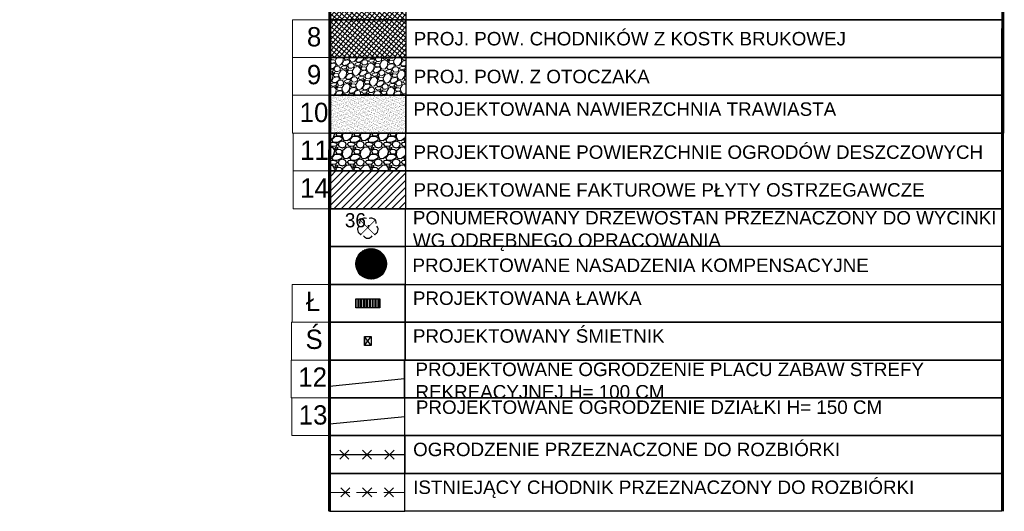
# Model space of a CAD drawing. Extents: x 40810 to 6568062, y -66833 to 5647073.
# Tile 33 of 35: x 6567931 to 6568004, y 5646986 to 5647022. Entities that reach past the tile are written whole.
import ezdxf
from ezdxf.enums import TextEntityAlignment as Align

# ---------------------------------------------------------------- set-up
doc = ezdxf.new("R2010")
doc.units = 0
doc.header["$MEASUREMENT"] = 0
doc.linetypes.add('2_OTKC', pattern=[1.5, 1, -0.5])
doc.linetypes.add('KTJZ01_05', pattern=[2, 1.5, -0.5])
doc.layers.get('0').update_dxf_attribs({"linetype": 'CONTINUOUS'})
for name, color, linetype, lineweight in [('A_l.widokowa', 250, 'CONTINUOUS', 18), ('A_l.wypełnien', 253, 'CONTINUOUS', 9), ('A_wymiarowanie', 176, 'CONTINUOUS', 9), ('IA_bezp', 140, 'CONTINUOUS', 20), ('OTK_L_2', 7, '2_OTKC', 13), ('wymiarowanie', 176, 'CONTINUOUS', 9)]:
    doc.layers.add(name, color=color, linetype=linetype, lineweight=lineweight)
for name, color, linetype in [('B-widok', 7, 'CONTINUOUS'), ('B-widok-przebicia', 1, 'CONTINUOUS'), ('BDOT1', 7, 'CONTINUOUS'), ('D-opis', 104, 'CONTINUOUS'), ('D-opis-tabelka', 104, 'CONTINUOUS'), ('P-hatch', 252, 'CONTINUOUS'), ('P-hatch-taras', 252, 'CONTINUOUS'), ('P-hatch-taras-zielony', 65, 'CONTINUOUS'), ('REDAKCJA1', 7, 'CONTINUOUS'), ('Z-zielen', 62, 'CONTINUOUS'), ('Z-zielen-drzewa', 62, 'CONTINUOUS')]:
    doc.layers.add(name, color=color, linetype=linetype)
doc.layers.add('P-hatch-zielen', color=7, linetype='CONTINUOUS', true_color=0x849724)
doc.styles.add('Arial_Normalny_20', font='arial.ttf', dxfattribs={"height": 20})
doc.styles.get("Standard").update_dxf_attribs({"font": 'GOTHIC.TTF'})
doc.styles.add('STYLE-SWISSLT_1250', font='SWISSLT_1250.shx')
doc.linetypes.add('OGRODZENIE2', pattern='A,0.25,-0.1,[132,ltypeshp.shx,S=0.1,R=0,X=-0.1,Y=0],-0.1,1', length=1.45)
doc.linetypes.add('ZYGZAK', pattern='A,0.0001,-0.2,[131,ltypeshp.shx,S=0.2,R=0,X=-0.2,Y=0],-0.4,[131,ltypeshp.shx,S=0.2,R=180,X=0.2,Y=0],-0.2', length=0.8001)

# ---------------------------------------------------------------- blocks, each defined once
blk = doc.blocks.new('OBOP02_1')
at = {"layer": 'BDOT1', "color": 7, "linetype": 'Continuous'}
blk.add_circle((0, 0), 0.01, dxfattribs=at)
for centre, start, end in [((-0.76, -0.25), 138, 258), ((-0.47, 0.65), 66, 186), ((0.47, 0.65), 354, 114), ((0.76, -0.25), 282, 42), ((0, -0.8), 210, 330)]:
    blk.add_arc(centre, 0.7, start, end, dxfattribs=at)
blk = doc.blocks.new('A$C574d01ee')
at = {"layer": 'B-widok-przebicia', "const_width": 5}
for points in [[(0, -75), (0, 75)], [(-75, 0), (75, 0)]]:
    blk.add_lwpolyline(points, dxfattribs=at)
blk = doc.blocks.new('A$C6C6A0645')
at = {"layer": 'P-hatch-taras-zielony', "lineweight": 5}
h = blk.add_hatch(dxfattribs=at)
h.set_pattern_fill('AR-SAND', color=129, scale=0.005212, angle=-78.1195, style=0)
h.set_pattern_definition([(319.38053, (-238.64432, 102.30543), (0.24790055, 0.06067477), [0, -0.20122435, 0, -0.22505355, 0, -0.21512472]), (289.38053, (-238.64432, 102.30543), (0.41383904, -0.1523568), [0, -0.10855524, 0, -0.18136669, 0, -0.06950183]), (249.38053, (-238.67784, 102.46478), (0.08560653, -0.40327879), [0, -0.06619222, 0, -0.238292, 0, -0.31110344]), (239.38053, (-238.67784, 102.46478), (0.1956312, -0.3655194), [0, -0.03309611, 0, -0.15621364, 0, -0.178719])])
edge = h.paths.add_edge_path()
edge.add_spline(control_points=[(4.34, 2.3), (4.24, 2.3), (4.14, 2.3), (4.01, 2.27)], knot_values=[0, 0, 0, 0, 0.200902, 0.200902, 0.200902, 0.200902], degree=3, periodic=0)
edge.add_spline(control_points=[(4.01, 2.27), (3.99, 2.21), (3.9, 1.96), (3.86, 1.66), (3.39, 1.5), (3.54, 1.22), (3.4, 1.01), (3.25, 0.9), (3.21, 0.87)], knot_values=[2.339544, 2.339544, 2.339544, 2.339544, 2.415303, 2.701716, 2.91632, 2.987295, 3.189753, 3.286634, 3.286634, 3.286634, 3.286634], degree=3, periodic=0)
edge.add_spline(control_points=[(3.21, 0.87), (3.24, 0.85), (3.33, 0.84), (3.36, 0.69), (3.58, 0.81), (3.61, 0.64), (3.62, 0.53)], knot_values=[0, 0, 0, 0, 0.07399, 0.124444, 0.210142, 0.348603, 0.348603, 0.348603, 0.348603], degree=3, periodic=0)
edge.add_arc((2.17, 2.16), 2.18, 311.7217, 3.7596)
edge = h.paths.add_edge_path()
edge.add_spline(control_points=[(3.62, 0.53), (3.61, 0.64), (3.58, 0.81), (3.36, 0.69), (3.33, 0.84), (3.24, 0.85), (3.21, 0.87)], knot_values=[0, 0, 0, 0, 0.138462, 0.224159, 0.274614, 0.348603, 0.348603, 0.348603, 0.348603], degree=3, periodic=0)
edge.add_spline(control_points=[(3.21, 0.87), (3.1, 0.8), (2.82, 0.7), (2.52, 0.66), (2.35, 0.59)], knot_values=[3.286634, 3.286634, 3.286634, 3.286634, 3.494615, 3.808547, 3.808547, 3.808547, 3.808547], degree=3, periodic=0)
edge.add_spline(control_points=[(2.35, 0.59), (2.39, 0.54), (2.49, 0.45), (2.62, 0.41), (2.64, 0.2), (2.54, 0.08), (2.47, 0)], knot_values=[0, 0, 0, 0, 0.105912, 0.166064, 0.235209, 0.416321, 0.416321, 0.416321, 0.416321], degree=3, periodic=0)
edge.add_arc((2.17, 2.16), 2.18, 277.9777, 281.8805)
edge.add_arc((2.17, 2.16), 2.18, 281.8805, 311.7217)
edge = h.paths.add_edge_path()
edge.add_spline(control_points=[(2.47, 0), (2.54, 0.08), (2.64, 0.2), (2.62, 0.41), (2.49, 0.45), (2.39, 0.54), (2.35, 0.59)], knot_values=[0, 0, 0, 0, 0.181113, 0.250257, 0.310409, 0.416321, 0.416321, 0.416321, 0.416321], degree=3, periodic=0)
edge.add_spline(control_points=[(2.35, 0.59), (2.33, 0.59), (2.19, 0.53), (1.98, 0.37), (1.67, 0.54), (1.42, 0.47), (1.11, 0.58), (1.09, 0.82), (1.02, 0.96), (1, 0.99)], knot_values=[3.808547, 3.808547, 3.808547, 3.808547, 3.843412, 4.063422, 4.209398, 4.382269, 4.507523, 4.708265, 4.758264, 4.758264, 4.758264, 4.758264], degree=3, periodic=0)
edge.add_spline(control_points=[(1, 0.99), (0.97, 0.98), (0.92, 0.94), (0.91, 0.8), (0.7, 0.82), (0.59, 0.77), (0.52, 0.74)], knot_values=[0, 0, 0, 0, 0.043917, 0.108825, 0.193859, 0.331602, 0.331602, 0.331602, 0.331602], degree=3, periodic=0)
edge.add_arc((2.17, 2.16), 2.18, 220.5688, 277.9777)
edge = h.paths.add_edge_path()
edge.add_spline(control_points=[(0.52, 0.74), (0.59, 0.77), (0.7, 0.82), (0.91, 0.8), (0.92, 0.94), (0.97, 0.98), (1, 0.99)], knot_values=[0, 0, 0, 0, 0.137743, 0.222777, 0.287685, 0.331602, 0.331602, 0.331602, 0.331602], degree=3, periodic=0)
edge.add_spline(control_points=[(1, 0.99), (0.95, 1.06), (0.84, 1.17), (0.43, 1.22), (0.55, 1.8), (0.8, 2.15), (0.65, 2.3), (0.6, 2.38), (0.59, 2.41)], knot_values=[4.758264, 4.758264, 4.758264, 4.758264, 4.906149, 5.013451, 5.410855, 5.574221, 5.679344, 5.729667, 5.729667, 5.729667, 5.729667], degree=3, periodic=0)
edge.add_spline(control_points=[(0.59, 2.41), (0.53, 2.42), (0.4, 2.8), (0.18, 2.72), (0.06, 2.68)], knot_values=[0, 0, 0, 0, 0.178674, 0.364215, 0.364215, 0.364215, 0.364215], degree=3, periodic=0)
edge.add_arc((2.17, 2.16), 2.18, 166.0792, 220.5688)
edge = h.paths.add_edge_path()
edge.add_spline(control_points=[(0.06, 2.68), (0.18, 2.72), (0.4, 2.8), (0.53, 2.42), (0.59, 2.41)], knot_values=[0, 0, 0, 0, 0.185541, 0.364215, 0.364215, 0.364215, 0.364215], degree=3, periodic=0)
edge.add_spline(control_points=[(0.59, 2.41), (0.55, 2.51), (0.52, 2.74), (0.44, 3.03), (0.6, 3.27), (0.8, 3.26), (0.98, 3.24), (1.05, 3.26)], knot_values=[5.729667, 5.729667, 5.729667, 5.729667, 5.919848, 6.123889, 6.23957, 6.332677, 6.468282, 6.468282, 6.468282, 6.468282], degree=3, periodic=0)
edge.add_spline(control_points=[(1.05, 3.26), (1.03, 3.28), (0.92, 3.34), (0.89, 3.65), (0.65, 3.59), (0.51, 3.56)], knot_values=[0, 0, 0, 0, 0.055867, 0.210745, 0.405075, 0.405075, 0.405075, 0.405075], degree=3, periodic=0)
edge.add_arc((2.17, 2.16), 2.18, 139.721, 166.0792)
edge = h.paths.add_edge_path()
edge.add_spline(control_points=[(1.05, 3.26), (1.09, 3.27), (1.15, 3.31), (1.15, 3.43), (1.28, 3.53), (1.22, 3.71), (1.29, 3.79), (1.39, 3.89), (1.51, 3.97), (1.64, 4.02)], knot_values=[6.468282, 6.468282, 6.468282, 6.468282, 6.54481, 6.613006, 6.632623, 6.825048, 6.825048, 6.825048, 7.066965, 7.066965, 7.066965, 7.066965], degree=3, periodic=0)
edge.add_spline(control_points=[(1.64, 4.02), (1.61, 4.1), (1.61, 4.18), (1.61, 4.26)], knot_values=[0, 0, 0, 0, 0.13914, 0.13914, 0.13914, 0.13914], degree=3, periodic=0)
edge.add_arc((2.17, 2.16), 2.18, 105.082, 139.721)
edge.add_spline(control_points=[(0.51, 3.56), (0.65, 3.59), (0.89, 3.65), (0.92, 3.34), (1.03, 3.28), (1.05, 3.26)], knot_values=[0, 0, 0, 0, 0.19433, 0.349208, 0.405075, 0.405075, 0.405075, 0.405075], degree=3, periodic=0)
edge = h.paths.add_edge_path()
edge.add_spline(control_points=[(2.5, 3.79), (2.5, 3.8), (2.52, 3.85), (2.58, 3.93), (2.79, 3.97), (2.74, 4.14), (2.7, 4.27)], knot_values=[0, 0, 0, 0, 0.00497, 0.088014, 0.158923, 0.332029, 0.332029, 0.332029, 0.332029], degree=3, periodic=0)
edge.add_arc((2.17, 2.16), 2.18, 75.9791, 101.8805)
edge.add_arc((2.17, 2.16), 2.18, 101.8805, 105.082)
edge.add_spline(control_points=[(1.61, 4.26), (1.61, 4.18), (1.61, 4.1), (1.64, 4.02)], knot_values=[0, 0, 0, 0, 0.13914, 0.13914, 0.13914, 0.13914], degree=3, periodic=0)
edge.add_spline(control_points=[(1.64, 4.02), (1.69, 4.05), (1.89, 4.11), (2.18, 4.16), (2.39, 3.97), (2.47, 3.85), (2.5, 3.79)], knot_values=[0.241916, 0.241916, 0.241916, 0.241916, 0.337175, 0.580435, 0.704532, 0.806052, 0.806052, 0.806052, 0.806052], degree=3, periodic=0)
edge = h.paths.add_edge_path()
edge.add_spline(control_points=[(2.5, 3.79), (2.56, 3.72), (2.7, 3.56), (3.15, 3.83), (3.17, 3.23), (3.73, 3.46), (3.62, 3.03), (3.65, 2.86)], knot_values=[0.806052, 0.806052, 0.806052, 0.806052, 0.959624, 1.167461, 1.3949, 1.56247, 1.83661, 1.83661, 1.83661, 1.83661], degree=3, periodic=0)
edge.add_spline(control_points=[(3.65, 2.86), (3.72, 2.86), (3.81, 2.88), (3.87, 3.08), (4.02, 3.1), (4.13, 3.12)], knot_values=[0, 0, 0, 0, 0.106728, 0.155749, 0.326114, 0.326114, 0.326114, 0.326114], degree=3, periodic=0)
edge.add_arc((2.17, 2.16), 2.18, 26.2038, 75.9791)
edge.add_spline(control_points=[(2.7, 4.27), (2.74, 4.14), (2.79, 3.97), (2.58, 3.93), (2.52, 3.85), (2.5, 3.8), (2.5, 3.79)], knot_values=[0, 0, 0, 0, 0.173106, 0.244015, 0.327059, 0.332029, 0.332029, 0.332029, 0.332029], degree=3, periodic=0)
edge = h.paths.add_edge_path()
edge.add_spline(control_points=[(3.65, 2.86), (3.66, 2.81), (3.71, 2.68), (4.14, 2.74), (4.06, 2.44), (4.01, 2.27)], knot_values=[1.83661, 1.83661, 1.83661, 1.83661, 1.916347, 2.091532, 2.339544, 2.339544, 2.339544, 2.339544], degree=3, periodic=0)
edge.add_spline(control_points=[(4.01, 2.27), (4.14, 2.3), (4.24, 2.3), (4.34, 2.3)], knot_values=[0, 0, 0, 0, 0.200902, 0.200902, 0.200902, 0.200902], degree=3, periodic=0)
edge.add_arc((2.17, 2.16), 2.18, 3.7596, 26.2038)
edge.add_spline(control_points=[(4.13, 3.12), (4.02, 3.1), (3.87, 3.08), (3.81, 2.88), (3.72, 2.86), (3.65, 2.86)], knot_values=[0, 0, 0, 0, 0.170365, 0.219386, 0.326114, 0.326114, 0.326114, 0.326114], degree=3, periodic=0)
at = {"layer": 'P-hatch-taras-zielony', "color": 129, "lineweight": 5}
for points in [[(0.51, 3.56), (0.85, 3.56), (0.97, 3.32), (1.07, 3.24), (1.1, 3.18), (1.1, 3.13), (1.19, 3.01)], [(2.7, 3.48), (2.17, 2.16), (0.92, 1.59)], [(1.32, 3.17), (2.17, 2.17), (3.11, 1.63)], [(1.61, 4.26), (1.7, 3.9), (1.76, 3.79), (1.59, 3.66), (1.73, 3.37), (1.84, 3.28)], [(1.75, 3.18), (2.17, 2.16), (2.02, 0.84)], [(3.19, 3.05), (2.17, 2.16), (1.82, 1.22)], [(2.51, 1.19), (2.17, 2.16), (2.31, 3.37)], [(2.7, 4.27), (2.71, 3.97), (2.59, 3.92), (2.51, 3.8), (2.46, 3.6), (2.43, 3.54)], [(3.56, 3.83), (3.52, 3.64), (3.43, 3.58), (3.34, 3.51)], [(4.13, 3.12), (3.85, 3), (3.81, 2.93), (3.57, 2.86)], [(0.06, 2.68), (0.38, 2.68), (0.63, 2.42), (0.66, 2.45)], [(0.06, 1.62), (0.33, 1.61), (0.39, 1.68), (0.55, 1.68)], [(0.92, 2.12), (2.17, 2.16), (3.47, 2.25)], [(1.13, 2.64), (2.17, 2.16), (2.86, 0.94)], [(3.48, 1.73), (2.17, 2.16), (1.29, 2.29)], [(3.28, 2.68), (2.17, 2.16), (1.45, 1.29)], [(4.21, 1.38), (3.93, 1.41), (3.9, 1.52), (3.68, 1.47), (3.65, 1.56)], [(4.34, 2.3), (3.94, 2.24), (3.83, 2.22), (3.83, 2.34)], [(0.52, 0.74), (0.75, 0.81), (0.89, 0.84), (0.94, 0.94), (1.13, 1.05), (1.16, 1.2), (1.28, 1.4)], [(1.6, 0.06), (1.57, 0.21), (1.6, 0.29), (1.66, 0.31), (1.67, 0.43)], [(2.47, 0), (2.62, 0.28), (2.6, 0.39), (2.51, 0.45), (2.32, 0.69), (2.52, 0.79)], [(3.62, 0.53), (3.52, 0.75), (3.37, 0.74), (3.32, 0.81), (3.19, 0.88), (3.14, 1.09)]]:
    blk.add_spline(points, degree=3, dxfattribs=at)
blk = doc.blocks.new('A$C08a30843')
at = {"layer": 'P-hatch-zielen', "true_color": 0x598c2b, "transparency": 33554559}
h = blk.add_hatch(dxfattribs=at)
h.set_pattern_fill('ANSI31', color=77, scale=5, angle=8.4532)
h.set_pattern_definition([(53.453182, (111784.243, 9785.74), (-12.7535074, 9.4532362), [])])
edge = h.paths.add_edge_path()
edge.add_arc((0, 0), 225, 0, 360)
at = {"color": 7, "lineweight": 15}
for p, q in [((-48, -7), (46, 7)), ((-8, 47), (6, -47))]:
    blk.add_line(p, q, dxfattribs=at)
at = {"color": 77, "true_color": 0x598c2b}
blk.add_circle((0, 0), 225, dxfattribs=at)
at = {"layer": 'Z-zielen', "extrusion": (-0.049491, -0.0046, 0.998764), "xscale": 98.55591359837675, "yscale": 98.55591359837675, "zscale": 98.55591359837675, "rotation": 158.5946450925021}
blk.add_blockref('A$C6C6A0645', (277, 120), dxfattribs=at)

msp = doc.modelspace()

# ---------------------------------------------------------------- hatches: boundary and pattern name
at = {"layer": 'A_l.wypełnien', "linetype": 'ByBlock'}
h = msp.add_hatch(dxfattribs=at)
h.set_pattern_fill('ANSI37', color=140, scale=2.084269, angle=5.68029, style=0)
h.set_pattern_definition([(50.68029132, (6499212.5158, 5588285.20652), (-0.2015546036, 0.1650863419), []), (140.68029132, (6499212.5158, 5588285.20652), (-0.1650863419, -0.2015546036), [])])
h.paths.add_polyline_path([(6567959.716, 5647024.665), (6567954.156, 5647024.665), (6567954.156, 5647021.885), (6567959.716, 5647021.885)])
at = {"layer": 'A_wymiarowanie', "linetype": 'ByBlock'}
h = msp.add_hatch(dxfattribs=at)
h.set_pattern_fill('ANSI37', color=40, scale=2.084269, angle=5.68029)
h.set_pattern_definition([(50.68029132, (6499212.51537, 5588287.9863), (-0.2015546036, 0.1650863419), []), (140.68029132, (6499212.51537, 5588287.9863), (-0.1650863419, -0.2015546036), [])])
h.paths.add_polyline_path([(6567959.727, 5647021.885), (6567954.167, 5647021.885), (6567954.167, 5647019.106), (6567959.727, 5647019.106)])
at = {"layer": 'IA_bezp'}
h = msp.add_hatch(dxfattribs=at)
h.set_pattern_fill('ANSI31', color=256, scale=3)
h.set_pattern_definition([(45, (-0.00042, -2.7798), (-0.265165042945, 0.265165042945), [])])
h.paths.add_polyline_path([(6567959.709, 5647010.768), (6567954.154, 5647010.768), (6567954.154, 5647007.991), (6567959.709, 5647007.991)])
at = {"layer": 'OTK_L_2', "linetype": 'ByBlock', "true_color": 0x939598}
h = msp.add_hatch(dxfattribs=at)
h.set_pattern_fill('GRAVEL', color=252, scale=1.042134, angle=13.56367)
h.set_pattern_definition([(241.57646193, (6499213.00037, 5588289.17535), (-5.90488627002, -11.07288209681), [0.140204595, -13.880280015]), (198.533415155, (6499212.933636, 5588289.05205), (11.91242253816, 3.945958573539), [0.240595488, -23.818945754]), (146.074121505, (6499212.70552, 5588288.97557), (12.819173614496, -8.69968631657), [0.169646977, -16.795072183]), (280.83736343, (6499212.371523, 5588288.626987), (-3.875079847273, 20.505790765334), [0.219096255, -21.69052511]), (306.397328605, (6499212.41272, 5588288.4118), (-7.998235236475, 10.934792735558), [0.21484122, -21.269310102]), (10.83736343, (6499212.5402, 5588288.238867), (-20.505790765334, -3.875079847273), [0.219096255, -21.69052511]), (51.257914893, (6499212.75539, 5588288.280062), (-10.72582464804, -13.307988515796), [0.289743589, -28.684591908]), (85.8190028, (6499212.936715, 5588288.506054), (1.714520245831, 23.998373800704), [0.273547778, -27.081239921]), (134.99324004, (6499212.95666, 5588288.778874), (-11.281850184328, 11.21463954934), [0.219838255, -21.764011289]), (188.80003274, (6499212.80123, 5588288.93434), (11.38816827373, 1.67541279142), [0.250979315, -12.297980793]), (235.961112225, (6499212.553203, 5588288.895945), (-9.468348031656, -14.07665023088), [0.324570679, -32.132521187]), (152.37774926, (6499213.37691, 5588288.85882), (-8.55792886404, 4.36756283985), [0.11077993, -10.967260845]), (185.032908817, (6499213.27875, 5588288.91018), (13.658714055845, 1.151158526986), [0.210758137, -20.865106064]), (238.5636744, (6499213.0688, 5588288.8917), (0.2444074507, -1.013069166), [0.147379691, -1.326420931]), (216.76226494, (6499212.96856, 5588288.99615), (4.57653092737, 3.24817558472), [0.079366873, -7.857292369]), (305.36508391, (6499212.90498, 5588288.94865), (-1.7462915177, 2.79480004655), [0.112241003, -5.499824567]), (44.52743096, (6499212.96994, 5588288.85712), (2.5503925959, 2.75936068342), [0.182299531, -5.894336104]), (175.1287256, (6499213.0999, 5588288.98496), (2.2705457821, -0.5242542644), [0.131820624, -3.163697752]), (29.95321476, (6499212.3174, 5588288.806895), (9.39746930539, 5.483282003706), [0.184666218, -18.282002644]), (83.90985037, (6499212.4774, 5588288.8991), (-1.363794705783, -12.12139062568), [0.154924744, -15.337517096]), (306.76226494, (6499213.05102, 5588289.18757), (-3.24817558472, 4.57653092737), [0.158732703, -7.777926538]), (357.17413409, (6499213.146026, 5588289.060407), (-10.863914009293, 0.5951329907), [0.184666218, -18.282002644]), (353.0076292, (6499212.46893, 5588288.17879), (-5.55416072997, 0.80410107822), [0.178079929, -8.725920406]), (308.338815, (6499212.64569, 5588288.15711), (-7.753827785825, 9.921723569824), [0.149210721, -14.77188334]), (80.36508391, (6499213.30556, 5588288.17695), (0.80410107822, 5.55416072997), [0.158732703, -7.777926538]), (30.91769906, (6499213.33213, 5588288.33344), (-12.192269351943, -7.22957352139), [0.174694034, -17.29466206]), (83.0076292, (6499212.80916, 5588288.05719), (-0.80410107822, -5.55416072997), [0.089039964, -8.81496037]), (114.8736069, (6499213.24478, 5588288.16228), (-1.99069896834, 3.8078692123), [0.053138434, -5.260725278]), (179.52743096, (6499213.22243, 5588288.2105), (3.28361494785, -0.2798468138), [0.21484122, -4.081989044]), (199.572680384, (6499213.007593, 5588288.212264), (9.88628420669, 3.457143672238), [0.19909978, -19.710850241]), (317.25374195, (6499212.99194, 5588288.76594), (-1.501884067, 1.7817308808), [0.15029871, -3.607170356]), (6.720901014, (6499213.102314, 5588288.66393), (17.710990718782, 2.128788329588), [0.262403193, -25.977870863]), (74.50907033, (6499213.36291, 5588288.69464), (-2.34142450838, -8.06911396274), [0.107293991, -10.622136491]), (103.5636744, (6499213.3916, 5588288.798), (-1.257476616, 0.768661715), [0.062528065, -0.979606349]), (133.82011159, (6499212.98, 5588288.23777), (5.76312881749, -6.11385435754), [0.144777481, -14.333016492]), (61.57646193, (6499212.879756, 5588288.34223), (5.90488627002, 11.07288209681), [0.280409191, -13.740075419]), (13.5636744, (6499213.0132, 5588288.5888), (0.768661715, 1.257476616), [0.270954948, -0.771179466]), (338.868520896, (6499213.276625, 5588288.65238), (11.841543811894, -4.647409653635), [0.164776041, -16.312815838]), (267.61827853, (6499213.43032, 5588288.59298), (-0.03543936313, -4.29668411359), [0.151736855, -7.435116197]), (221.20964979, (6499213.424015, 5588288.44137), (-16.804239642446, -14.774433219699), [0.247053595, -24.45834672]), (188.989753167, (6499213.238155, 5588288.27861), (-13.414306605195, -2.16422769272), [0.261366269, -25.875231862])])
h.paths.add_polyline_path([(6567959.727, 5647019.106), (6567954.167, 5647019.106), (6567954.167, 5647016.326), (6567959.727, 5647016.326)])
at = {"layer": 'P-hatch'}
h = msp.add_hatch(dxfattribs=at)
h.set_pattern_fill('ANSI32', color=256, scale=0.021992, angle=45)
h.set_pattern_definition([(90, (6568083.34262, 5647125.09967), (-0.2094739, -3e-15), []), (90, (6568083.41245, 5647125.1695), (-0.2094739, -3e-15), [])])
h.paths.add_polyline_path([(6567956.021, 5647001.367), (6567957.78, 5647001.367), (6567957.78, 5647000.707), (6567956.021, 5647000.707)])
at = {"layer": 'P-hatch-taras'}
h = msp.add_hatch(dxfattribs=at)
h.set_pattern_fill('GRAVEL', color=256, scale=0.052064)
h.set_pattern_definition([(228.012787, (6568313.03304, 5646922.78579), (-10.579493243, -11.901929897), [0.1779153, -17.6136502]), (184.969741, (6568312.91402, 5646922.65354), (15.869239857, 1.322436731), [0.3053083, -30.2255127]), (132.510447, (6568312.60986, 5646922.62709), (13.224366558, -14.546803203), [0.215277, -21.3124322]), (267.273689, (6568312.09411, 5646922.296484), (1.322436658, 26.448733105), [0.2780264, -27.524612]), (292.833654, (6568312.080884, 5646922.01877), (-6.612183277, 15.869239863), [0.272627, -26.990103]), (357.273689, (6568312.18668, 5646921.76751), (-26.448733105, 1.322436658), [0.2780264, -27.524612]), (37.69424, (6568312.46439, 5646921.754285), (-17.191676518, -13.2243665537), [0.3676757, -36.3998687]), (72.255328, (6568312.755326, 5646921.9791), (9.2570565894, 29.093606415), [0.3471238, -34.365264]), (121.429566, (6568312.86112, 5646922.30971), (-10.579493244, 17.191676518), [0.278968, -27.617864]), (175.23636, (6568312.71565, 5646922.54775), (14.546803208, -1.322436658), [0.318485, -15.605761]), (222.397438, (6568312.39827, 5646922.574196), (-15.8692398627, -14.5468032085), [0.4118703, -40.7751853]), (138.814075, (6568313.40332, 5646922.28326), (-9.257056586, 7.934619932), [0.1405763, -13.917118]), (171.469234, (6568313.297525, 5646922.37583), (17.191676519, -2.644873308), [0.2674456, -26.4771806]), (225, (6568313.033, 5646922.4155), (-2e-16, -1.3224367), [0.1870203, -1.6831875]), (203.19859, (6568312.94047, 5646922.5742), (6.61218328, 2.64487331), [0.100714, -9.9706634]), (291.80141, (6568312.8479, 5646922.53452), (-1.32243666, 3.96730997), [0.1424304, -6.979109]), (30.96376, (6568312.9008, 5646922.40228), (3.96730997, 2.64487331), [0.2313325, -7.479732]), (161.56505, (6568313.09916, 5646922.5213), (2.6448733, -1.32243666), [0.1672763, -4.0146356]), (16.38954, (6568312.08088, 5646922.53452), (13.224366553, 3.967309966), [0.2343358, -23.1993015]), (70.346176, (6568312.3057, 5646922.600644), (-5.289746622, -14.546803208), [0.1965948, -19.4628395]), (293.19859, (6568313.09916, 5646922.78579), (-2.64487331, 6.61218328), [0.201427, -9.8699506]), (343.61046, (6568313.178506, 5646922.600644), (-13.224366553, 3.967309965), [0.2343358, -23.1993015]), (339.443955, (6568312.08088, 5646921.71461), (-6.612183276, 2.64487331), [0.225978, -11.0729258]), (294.77514, (6568312.29247, 5646921.63527), (-6.612183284, 14.546803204), [0.189344, -18.7450676]), (66.80141, (6568313.11238, 5646921.46335), (2.64487331, 6.61218328), [0.201427, -9.8699506]), (17.354025, (6568313.19173, 5646921.64849), (-17.191676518, -5.289746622), [0.2216814, -21.9463965]), (69.443955, (6568312.46439, 5646921.46335), (-2.64487331, -6.612183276), [0.112989, -11.1859147]), (101.30993, (6568313.03304, 5646921.46335), (-1.32243666, 5.28974662), [0.067431, -6.6756993]), (165.96376, (6568313.0198, 5646921.52947), (3.96730997, -1.32243666), [0.272627, -5.179919]), (186.009006, (6568312.755326, 5646921.59559), (13.224366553, 1.322436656), [0.2526515, -25.0124653]), (303.69007, (6568312.9008, 5646922.28326), (-1.32243666, 2.6448733), [0.1907245, -4.5773887]), (353.157227, (6568313.00659, 5646922.124567), (22.48142314, -2.644873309), [0.3329816, -32.9651225]), (60.945396, (6568313.3372, 5646922.0849), (-5.28974662, -9.257056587), [0.136153, -13.479166]), (90, (6568313.4033, 5646922.2039), (-1.3224367, 1.3224367), [0.079346, -1.2430905]), (120.256437, (6568312.72888, 5646921.63527), (5.28974662, -9.257056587), [0.183718, -18.188159]), (48.012787, (6568312.63631, 5646921.79396), (10.579493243, 11.901929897), [0.3558307, -17.435735]), (0, (6568312.8743, 5646922.0584), (1.3224367, 1.3224367), [0.3438335, -0.978603]), (325.304846, (6568313.21818, 5646922.058445), (13.224366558, -9.25705658), [0.2090957, -20.7004637]), (254.054604, (6568313.3901, 5646921.93943), (-1.322436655, -5.28974662), [0.1925494, -9.4349348]), (207.645975, (6568313.3372, 5646921.754285), (-25.126296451, -13.224366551), [0.3135034, -31.036893]), (175.426079, (6568313.059487, 5646921.608817), (-17.1916765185, 1.322436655), [0.331666, -32.834877])])
h.paths.add_polyline_path([(6567959.709, 5647013.546), (6567954.154, 5647013.546), (6567954.154, 5647010.768), (6567959.709, 5647010.768)])
at = {"layer": 'Z-zielen', "lineweight": 9}
h = msp.add_hatch(dxfattribs=at)
h.set_pattern_fill('AR-SAND', color=256, scale=0.004169, angle=8.45318)
h.set_pattern_definition([(45.95318, (6568351.13622, 5646939.56669), (-0.0365876, 0.20081694), [0, -0.1609389, 0, -0.179997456, 0, -0.17205639]), (15.95318, (6568351.13622, 5646939.56669), (0.14142416, 0.32311094), [0, -0.0868223, 0, -0.145056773, 0, -0.05558745]), (335.95318, (6568351.0074, 5646939.54754), (0.32605802, 0.04906302), [0, -0.05294043, 0, -0.19058554, 0, -0.24882001]), (325.95318, (6568351.0074, 5646939.54754), (0.3011729, 0.1387086), [0, -0.026470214, 0, -0.12493941, 0, -0.142939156])])
h.paths.add_polyline_path([(6567954.191, 5647016.299), (6567959.749, 5647016.299), (6567959.748, 5647013.52), (6567954.19, 5647013.52)])

# ---------------------------------------------------------------- linework, layer by layer
at = {"layer": 'A_l.widokowa', "lineweight": 30}
msp.add_line((6567954.082, 5646989.918), (6567959.625, 5646989.918), dxfattribs=at)
at = {"layer": 'A_l.widokowa', "color": 1, "linetype": 'ZYGZAK', "ltscale": 100}
msp.add_line((6567954.099, 5646989.918), (6567959.64, 5646989.916), dxfattribs=at)
at = {"layer": 'A_l.widokowa', "linetype": 'KTJZ01_05'}
msp.add_line((6567954.08, 5646987.138), (6567959.639, 5646987.138), dxfattribs=at)
at = {"layer": 'B-widok'}
for points in [[(6567956.021, 5647001.367), (6567957.78, 5647001.367), (6567957.78, 5647000.707), (6567956.021, 5647000.707), (6567956.021, 5647001.367)], [(6567956.653, 5646997.927), (6567956.653, 5646998.587), (6567957.148, 5646998.587), (6567957.148, 5646997.927), (6567956.653, 5646998.587), (6567956.653, 5646997.927), (6567957.148, 5646998.587), (6567957.148, 5646997.927), (6567956.653, 5646997.927)]]:
    msp.add_lwpolyline(points, dxfattribs=at)
at = {"layer": 'D-opis', "linetype": 'ByBlock'}
for points in [[(6567959.716, 5647024.665), (6567954.156, 5647024.665), (6567954.156, 5647021.885), (6567959.716, 5647021.885)], [(6567959.716, 5647024.665), (6567954.167, 5647024.665), (6567954.167, 5647021.885), (6567959.716, 5647021.885)], [(6567959.727, 5647021.885), (6567954.167, 5647021.885), (6567954.167, 5647019.106), (6567959.727, 5647019.106)], [(6567959.727, 5647019.106), (6567954.167, 5647019.106), (6567954.167, 5647016.326), (6567959.727, 5647016.326)]]:
    msp.add_lwpolyline(points, close=True, dxfattribs=at)
at = {"layer": 'D-opis', "color": 7, "linetype": 'ByBlock'}
for points in [[(6568003.637, 5647021.885), (6567959.716, 5647021.885), (6567959.716, 5647024.665), (6568003.637, 5647024.665)], [(6568003.648, 5647021.885), (6567959.716, 5647021.885), (6567959.716, 5647024.665), (6568003.648, 5647024.665)], [(6568003.659, 5647019.106), (6567959.727, 5647019.106), (6567959.727, 5647021.885), (6568003.659, 5647021.885)], [(6568003.648, 5647019.106), (6567959.727, 5647019.106), (6567959.727, 5647021.885), (6568003.648, 5647021.885)], [(6568003.659, 5647016.326), (6567959.727, 5647016.326), (6567959.727, 5647019.106), (6568003.659, 5647019.106)], [(6568003.648, 5647016.326), (6567959.727, 5647016.326), (6567959.727, 5647019.106), (6568003.648, 5647019.106)], [(6567959.71, 5647016.326), (6567954.15, 5647016.326), (6567954.15, 5647013.546), (6567959.71, 5647013.546)], [(6567959.727, 5647016.326), (6567954.167, 5647016.326), (6567954.167, 5647013.546), (6567959.727, 5647013.546)], [(6568003.659, 5647013.546), (6567959.727, 5647013.546), (6567959.727, 5647016.326), (6568003.659, 5647016.326)], [(6568003.648, 5647013.546), (6567959.727, 5647013.546), (6567959.727, 5647016.326), (6568003.648, 5647016.326)], [(6567959.709, 5647013.546), (6567954.154, 5647013.546), (6567954.154, 5647010.768), (6567959.709, 5647010.768)], [(6567959.709, 5647010.768), (6567954.154, 5647010.768), (6567954.154, 5647007.991), (6567959.709, 5647007.991)], [(6567959.679, 5647007.986), (6567954.12, 5647007.986), (6567954.12, 5647005.207), (6567959.679, 5647005.207)], [(6568003.601, 5647005.207), (6567959.68, 5647005.207), (6567959.68, 5647007.986), (6568003.601, 5647007.986)], [(6567959.679, 5647005.207), (6567954.12, 5647005.207), (6567954.12, 5647002.427), (6567959.679, 5647002.427)], [(6567959.68, 5647002.427), (6567954.12, 5647002.427), (6567954.12, 5646999.647), (6567959.68, 5646999.647)], [(6568003.586, 5646999.647), (6567959.665, 5646999.647), (6567959.665, 5647002.427), (6568003.586, 5647002.427)], [(6567959.679, 5646999.647), (6567954.12, 5646999.647), (6567954.12, 5646996.867), (6567959.679, 5646996.867)], [(6568003.586, 5646996.867), (6567959.665, 5646996.867), (6567959.665, 5646999.647), (6568003.586, 5646999.647)], [(6567959.625, 5646996.867), (6567954.065, 5646996.867), (6567954.065, 5646994.087), (6567959.625, 5646994.087)], [(6568003.53, 5646994.087), (6567959.609, 5646994.087), (6567959.609, 5646996.867), (6568003.53, 5646996.867)], [(6567959.639, 5646994.087), (6567954.08, 5646994.087), (6567954.08, 5646991.308), (6567959.639, 5646991.308)], [(6567959.64, 5646994.087), (6567954.08, 5646994.087), (6567954.08, 5646991.308), (6567959.64, 5646991.308)], [(6568003.561, 5646991.308), (6567959.64, 5646991.308), (6567959.64, 5646994.087), (6568003.561, 5646994.087)], [(6567959.654, 5646991.308), (6567954.095, 5646991.308), (6567954.095, 5646988.528), (6567959.654, 5646988.528)], [(6568003.546, 5646988.528), (6567959.625, 5646988.528), (6567959.625, 5646991.308), (6568003.546, 5646991.308)], [(6568003.546, 5646988.528), (6567959.625, 5646988.528), (6567959.625, 5646991.308), (6568003.546, 5646991.308)], [(6567959.639, 5646988.528), (6567954.08, 5646988.528), (6567954.08, 5646985.748), (6567959.639, 5646985.748)], [(6568003.546, 5646985.748), (6567959.625, 5646985.748), (6567959.625, 5646988.528), (6568003.546, 5646988.528)]]:
    msp.add_lwpolyline(points, close=True, dxfattribs=at)
for points in [[(6568003.6, 5647010.768), (6567959.709, 5647010.768), (6567959.709, 5647013.546), (6568003.601, 5647013.546)], [(6568003.6, 5647010.768), (6567959.709, 5647010.768), (6567959.709, 5647013.546), (6568003.601, 5647013.546)], [(6568003.6, 5647007.991), (6567959.709, 5647007.991), (6567959.709, 5647010.768), (6568003.601, 5647010.768)], [(6568003.6, 5647007.991), (6567959.709, 5647007.991), (6567959.709, 5647010.768), (6568003.601, 5647010.768)]]:
    msp.add_lwpolyline(points, dxfattribs=at)
at = {"layer": 'D-opis-tabelka', "color": 7, "ltscale": 3, "const_width": 0.222}
msp.add_lwpolyline([(6567954.08, 5646985.748), (6567954.143, 5647063.582), (6568003.615, 5647063.582), (6568003.598, 5646985.748)], dxfattribs=at)
at = {"layer": 'OTK_L_2', "linetype": 'OGRODZENIE2', "lineweight": 30, "ltscale": 200}
for p, q in [((6567959.609, 5646995.477), (6567954.084, 5646994.929)), ((6567959.64, 5646992.698), (6567954.115, 5646992.149))]:
    msp.add_line(p, q, dxfattribs=at)
at = {"layer": 'wymiarowanie', "color": 1, "linetype": 'Continuous'}
for p, q in [((6567954.838, 5646990.253), (6567955.508, 5646989.583)), ((6567954.838, 5646989.583), (6567955.508, 5646990.253)), ((6567956.518, 5646990.253), (6567957.188, 5646989.583)), ((6567956.518, 5646989.583), (6567957.188, 5646990.253)), ((6567958.165, 5646990.252), (6567958.835, 5646989.582)), ((6567958.165, 5646989.582), (6567958.835, 5646990.252)), ((6567954.914, 5646987.473), (6567955.584, 5646986.803)), ((6567954.914, 5646986.803), (6567955.584, 5646987.473)), ((6567956.525, 5646987.474), (6567957.195, 5646986.804)), ((6567956.525, 5646986.804), (6567957.195, 5646987.474)), ((6567958.123, 5646987.474), (6567958.793, 5646986.804)), ((6567958.123, 5646986.804), (6567958.793, 5646987.474))]:
    msp.add_line(p, q, dxfattribs=at)
at = {"layer": 'wymiarowanie', "color": 7, "linetype": 'Continuous'}
for points in [[(6567951.364, 5647019.106), (6567954.152, 5647019.106), (6567954.152, 5647021.885), (6567951.364, 5647021.885)], [(6567951.364, 5647016.326), (6567954.152, 5647016.326), (6567954.152, 5647019.106), (6567951.364, 5647019.106)], [(6567951.379, 5647013.546), (6567954.166, 5647013.546), (6567954.166, 5647016.326), (6567951.379, 5647016.326)], [(6567951.41, 5647010.766), (6567954.198, 5647010.766), (6567954.198, 5647013.546), (6567951.41, 5647013.546)], [(6567951.41, 5647007.989), (6567954.198, 5647007.989), (6567954.198, 5647010.768), (6567951.41, 5647010.768)], [(6567951.332, 5646999.647), (6567954.119, 5646999.647), (6567954.119, 5647002.427), (6567951.332, 5647002.427)], [(6567951.304, 5646996.867), (6567954.092, 5646996.867), (6567954.092, 5646999.647), (6567951.304, 5646999.647)], [(6567951.276, 5646994.087), (6567954.064, 5646994.087), (6567954.064, 5646996.867), (6567951.276, 5646996.867)], [(6567951.307, 5646991.308), (6567954.095, 5646991.308), (6567954.095, 5646994.087), (6567951.307, 5646994.087)]]:
    msp.add_lwpolyline(points, close=True, dxfattribs=at)

# ---------------------------------------------------------------- block references
at = {"layer": 'B-widok-przebicia', "xscale": 0.01042134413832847, "yscale": 0.01042134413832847, "zscale": 0.01042134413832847, "rotation": 45.00000000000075}
msp.add_blockref('A$C574d01ee', (6567956.9, 5647006.596), dxfattribs=at)
at = {"layer": 'BDOT1', "color": 7, "linetype": 'Continuous', "lineweight": 13, "xscale": 0.5210672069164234, "yscale": 0.5210672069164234, "zscale": 0.5210672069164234}
msp.add_blockref('OBOP02_1', (6567956.909, 5647006.601), dxfattribs=at)
at = {"layer": 'Z-zielen-drzewa', "xscale": 0.005000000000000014, "yscale": 0.005000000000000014, "zscale": 0.005000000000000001, "rotation": 1.893763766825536}
msp.add_blockref('A$C08a30843', (6567957.151, 5647003.938, 0), dxfattribs=at)

# ---------------------------------------------------------------- texts
at = {"layer": 'A_wymiarowanie', "color": 1, "linetype": 'ByBlock', "insert": (6567955.216, 5647007.663), "char_height": 1.04213, "width": 0.506, "attachment_point": 1, "rotation": 0.23168}
msp.add_mtext('{\\fCentury Gothic|b0|i0|c238|p34;36.}', dxfattribs=at)
at = {"layer": 'D-opis', "color": 7, "style": 'Arial_Normalny_20'}
for s, height, p in [('PROJ. POW. CHODNIKÓW Z KOSTK BRUKOWEJ', 0.98964, (6567960.283, 5647019.995)), ('PROJ. POW. Z OTOCZAKA', 0.98964, (6567960.283, 5647017.215)), ('PROJEKTOWANE POWIERZCHNIE OGRODÓW DESZCZOWYCH', 0.98884, (6567960.265, 5647011.657)), ('PROJEKTOWANE FAKTUROWE PŁYTY OSTRZEGAWCZE', 0.98884, (6567960.265, 5647008.88))]:
    msp.add_text(s, height=height, dxfattribs=at).set_placement(p)
at = {"layer": 'D-opis', "color": 7, "char_height": 0.98964, "width": 49.56708, "attachment_point": 1, "style": 'Arial_Normalny_20'}
for s, insert in [('PROJEKTOWANA NAWIERZCHNIA TRAWIASTA', (6567960.255, 5647015.809)), ('PONUMEROWANY DRZEWOSTAN PRZEZNACZONY DO WYCINKI\\PWG ODRĘBNEGO OPRACOWANIA', (6567960.224, 5647007.821)), ('PROJEKTOWANE NASADZENIA KOMPENSACYJNE', (6567960.194, 5647004.329)), ('PROJEKTOWANA ŁAWKA', (6567960.224, 5647001.91)), ('PROJEKTOWANY ŚMIETNIK', (6567960.224, 5646999.13)), ('PROJEKTOWANE OGRODZENIE PLACU ZABAW STREFY \\PREKREACYJNEJ H= 100 CM', (6567960.413, 5646996.677)), ('PROJEKTOWANE OGRODZENIE DZIAŁKI H= 150 CM', (6567960.444, 5646993.898)), ('OGRODZENIE PRZEZNACZONE DO ROZBIÓRKI', (6567960.239, 5646990.791)), ('ISTNIEJĄCY CHODNIK PRZEZNACZONY DO ROZBIÓRKI', (6567960.239, 5646988.011))]:
    msp.add_mtext(s, dxfattribs=dict(at, insert=insert))
at = {"layer": 'REDAKCJA1', "color": 7, "linetype": 'Continuous', "style": 'STYLE-SWISSLT_1250', "width": 0.888867}
msp.add_text('- zabudowa zwi%%185zana z obiektami u%%191yteczno%%156ci publicznej o funkcjach us%%179ugowych', height=0.9, dxfattribs=at).set_placement((6567877.92, 5646987.57), align=Align.TOP_LEFT)
at = {"layer": 'wymiarowanie', "color": 7, "linetype": 'Continuous', "width": 2.7877, "attachment_point": 1}
for s, insert, char_height in [('8', (6567952.428, 5647021.341), 1.421), ('9', (6567952.428, 5647018.561), 1.421), ('10', (6567951.895, 5647015.782), 1.4211), ('11', (6567951.927, 5647013.002), 1.4211), ('14', (6567951.927, 5647010.224), 1.4211), ('Ł', (6567952.349, 5647001.883), 1.421), ('Ś', (6567952.322, 5646999.103), 1.421), ('12', (6567951.793, 5646996.323), 1.4211), ('13', (6567951.824, 5646993.543), 1.4211)]:
    msp.add_mtext(s, dxfattribs=dict(at, insert=insert, char_height=char_height))

doc.saveas('drawing.dxf')
